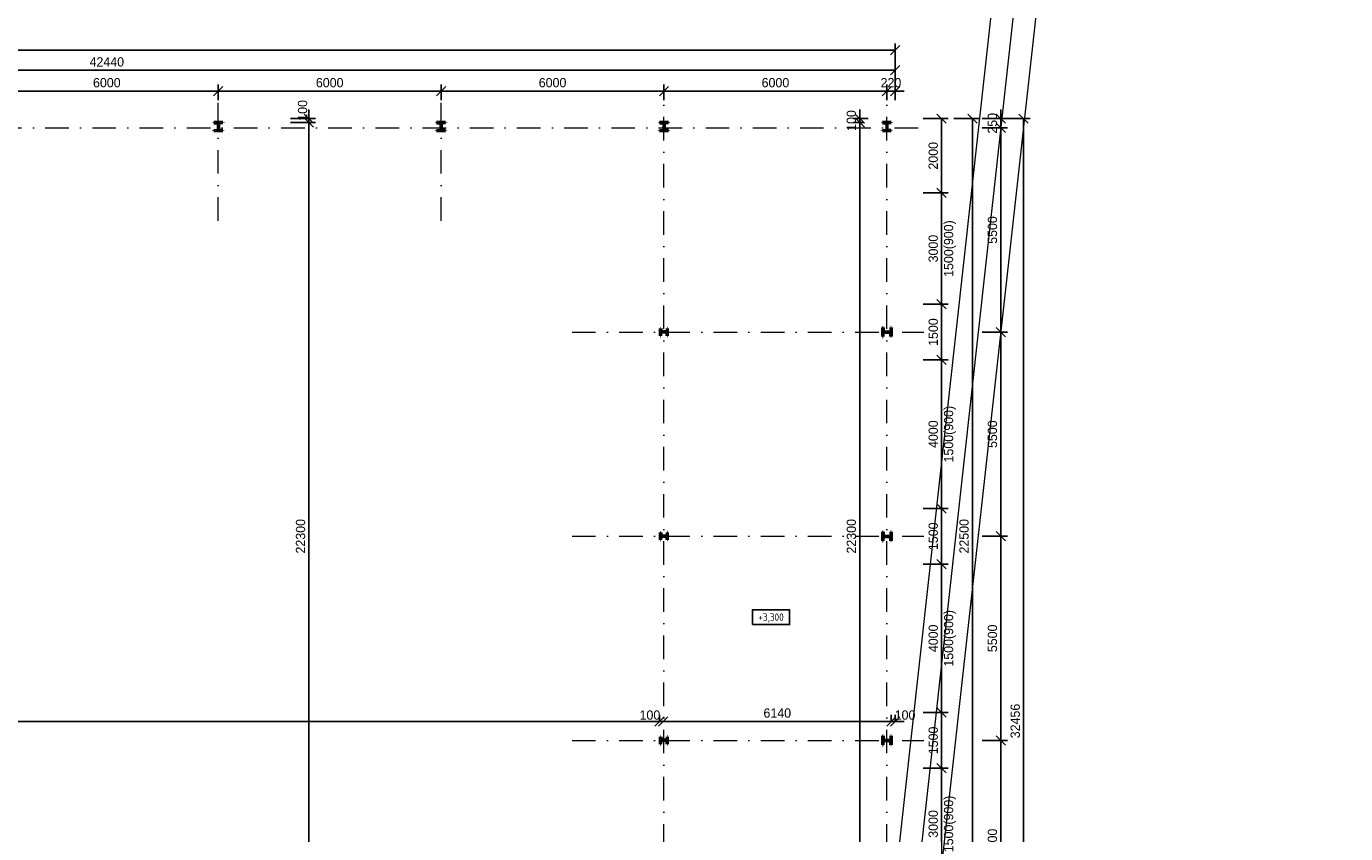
# Model space of a CAD drawing. Header units: millimetres. Extents: x -15255 to 382697, y -199968 to 116742.
# Tile 26 of 40: x 121089 to 156605, y 19189 to 40936. Entities that reach past the tile are written whole.
import ezdxf
from ezdxf.enums import TextEntityAlignment as Align

# ---------------------------------------------------------------- set-up
doc = ezdxf.new("R2010")
doc.units = ezdxf.units.MM
doc.header["$LTSCALE"] = 50
doc.linetypes.add('DASHDOT', pattern=[25.4, 12.7, -6.35, 0, -6.35])
for name, color, linetype, lineweight in [('CKKOTY', 3, 'Continuous', 25), ('CKKOTY_VYS', 3, 'Continuous', 25), ('CKRASTR', 1, 'DASHDOT', 18), ('CSPROFILY_REZY', 4, 'Continuous', 50), ('OstKanDest', 32, '626B', 13)]:
    doc.layers.add(name, color=color, linetype=linetype, lineweight=lineweight)
doc.styles.add('ISO', font='isocp.shx')
doc.linetypes.add('626B', pattern='A,5,-2,5,-5.5,[150,stn.shx,S=0.1,R=0,X=0,Y=0],-5.5,5,-2', length=30)
doc.dimstyles.new('CADKON', dxfattribs={"dimscale": 100, "dimtxt": 2.5, "dimasz": 2.5, "dimexe": 1.8, "dimexo": 5, "dimgap": 1, "dimtad": 1, "dimdec": 0, "dimrnd": 1, "dimtxsty": 'Standard', "dimblk1": 'OBLIQUE', "dimblk2": 'OBLIQUE', "dimsah": 1, "dimcen": 2.5, "dimclrd": 256, "dimadec": 1, "dimazin": 2, "dimtfac": 1, "dimtdec": 0, "dimtix": 1, "dimtmove": 2, "dimatfit": 3, "dimldrblk": 'OPEN30', "dimfxl": 0, "dimtolj": 1, "dimlwd": -1, "dimarcsym": 0})

# ---------------------------------------------------------------- blocks, each defined once
blk = doc.blocks.new('CK_S_EXT_HEAHEA200')
for p, q in [((-100, 95), (100, 95)), ((-100, 95), (-100, 85)), ((-100, 85), (-21.25, 85)), ((-3.25, -67), (-3.25, 67)), ((3.25, -67), (3.25, 67)), ((100, 85), (21.25, 85)), ((100, 95), (100, 85)), ((-100, -95), (-100, -85)), ((-100, -85), (-21.25, -85)), ((-100, -95), (100, -95)), ((100, -85), (21.25, -85)), ((100, -95), (100, -85))]:
    blk.add_line(p, q)
for centre, start, end in [((-21.25, 67), 0, 90), ((21.25, 67), 90, 180), ((-21.25, -67), 270, 0), ((21.25, -67), 180, 270)]:
    blk.add_arc(centre, 18, start, end)
blk = doc.blocks.new('CK_S_EXT_HEAHEA240')
for p, q in [((-120, 115), (120, 115)), ((-120, 115), (-120, 103)), ((-120, 103), (-24.75, 103)), ((-3.75, -82), (-3.75, 82)), ((3.75, -82), (3.75, 82)), ((120, 103), (24.75, 103)), ((120, 115), (120, 103)), ((-120, -115), (-120, -103)), ((-120, -103), (-24.75, -103)), ((-120, -115), (120, -115)), ((120, -103), (24.75, -103)), ((120, -115), (120, -103))]:
    blk.add_line(p, q)
for centre, start, end in [((-24.75, 82), 0, 90), ((24.75, 82), 90, 180), ((-24.75, -82), 270, 0), ((24.75, -82), 180, 270)]:
    blk.add_arc(centre, 21, start, end)
blk = doc.blocks.new('*U11')
at = {"color": 0, "linetype": 'ByBlock', "lineweight": -2}
blk.add_lwpolyline([(-5, -2), (5, -2), (5, 2), (-5, 2), (-5, -2)], dxfattribs=at)
blk = doc.blocks.new('_OBLIQUE')
at = {"color": 0, "linetype": 'ByBlock'}
blk.add_line((-0.5, -0.5), (0.5, 0.5), dxfattribs=at)
blk = doc.blocks.new('*D12')
at = {"layer": 'CKKOTY', "color": 0, "lineweight": -2}
for p, q in [((145229, 38450), (145909, 38450)), ((145229, 36450), (145909, 36450))]:
    blk.add_line(p, q, dxfattribs=at)
at = {"layer": 'CKKOTY'}
blk.add_line((145729, 38450), (145729, 36450), dxfattribs=at)
at = {"layer": 'Defpoints', "color": 0}
for p in [(144475, 38450), (144475, 36450), (145729, 36450)]:
    blk.add_point(p, dxfattribs=at)
at = {"layer": 'CKKOTY', "xscale": 250, "yscale": 250, "zscale": 250}
for p, rotation in [((145729, 38450), 90), ((145729, 36450), 270)]:
    blk.add_blockref('_OBLIQUE', p, dxfattribs=dict(at, rotation=rotation))
at = {"layer": 'CKKOTY', "color": 0, "insert": (145504, 37450), "char_height": 250, "attachment_point": 5, "rotation": 90}
blk.add_mtext('\\A1;2000', dxfattribs=at)
blk = doc.blocks.new('_Open90')
at = {"color": 0, "lineweight": -2}
for p, q in [((0, 0), (-1, 0)), ((-0.5, 0.5), (0, 0)), ((0, 0), (-0.5, -0.5))]:
    blk.add_line(p, q, dxfattribs=at)
blk = doc.blocks.new('*D13')
at = {"layer": 'CKKOTY', "color": 0, "lineweight": -2}
for p, q in [((145229, 33450), (145909, 33450)), ((145229, 31950), (145909, 31950))]:
    blk.add_line(p, q, dxfattribs=at)
at = {"layer": 'CKKOTY'}
blk.add_line((145729, 33450), (145729, 31950), dxfattribs=at)
at = {"layer": 'Defpoints', "color": 0}
for p in [(144475, 33450), (144475, 31950), (145729, 31950)]:
    blk.add_point(p, dxfattribs=at)
at = {"layer": 'CKKOTY', "xscale": 250, "yscale": 250, "zscale": 250}
for p, rotation in [((145729, 33450), 90), ((145729, 31950), 270)]:
    blk.add_blockref('_OBLIQUE', p, dxfattribs=dict(at, rotation=rotation))
at = {"layer": 'CKKOTY', "color": 0, "insert": (145504, 32700), "char_height": 250, "attachment_point": 5, "rotation": 90}
blk.add_mtext('\\A1;1500', dxfattribs=at)
blk = doc.blocks.new('_Open30')
at = {"color": 0, "lineweight": -2}
for p, q in [((-1, 0.27), (0, 0)), ((0, 0), (-1, -0.27)), ((0, 0), (-1, 0))]:
    blk.add_line(p, q, dxfattribs=at)
blk = doc.blocks.new('*D14')
at = {"layer": 'CKKOTY', "color": 0, "lineweight": -2}
for p, q in [((145229, 27950), (145909, 27950)), ((145229, 26450), (145909, 26450))]:
    blk.add_line(p, q, dxfattribs=at)
at = {"layer": 'CKKOTY'}
blk.add_line((145729, 27950), (145729, 26450), dxfattribs=at)
at = {"layer": 'Defpoints', "color": 0}
for p in [(144475, 27950), (144475, 26450), (145729, 26450)]:
    blk.add_point(p, dxfattribs=at)
at = {"layer": 'CKKOTY', "xscale": 250, "yscale": 250, "zscale": 250}
for p, rotation in [((145729, 27950), 90), ((145729, 26450), 270)]:
    blk.add_blockref('_OBLIQUE', p, dxfattribs=dict(at, rotation=rotation))
at = {"layer": 'CKKOTY', "color": 0, "insert": (145504, 27200), "char_height": 250, "attachment_point": 5, "rotation": 90}
blk.add_mtext('\\A1;1500', dxfattribs=at)
blk = doc.blocks.new('*D15')
at = {"layer": 'CKKOTY', "color": 0, "lineweight": -2}
for p, q in [((145229, 22450), (145909, 22450)), ((145229, 20950), (145909, 20950))]:
    blk.add_line(p, q, dxfattribs=at)
at = {"layer": 'CKKOTY'}
blk.add_line((145729, 22450), (145729, 20950), dxfattribs=at)
at = {"layer": 'Defpoints', "color": 0}
for p in [(144475, 22450), (144475, 20950), (145729, 20950)]:
    blk.add_point(p, dxfattribs=at)
at = {"layer": 'CKKOTY', "xscale": 250, "yscale": 250, "zscale": 250}
for p, rotation in [((145729, 22450), 90), ((145729, 20950), 270)]:
    blk.add_blockref('_OBLIQUE', p, dxfattribs=dict(at, rotation=rotation))
at = {"layer": 'CKKOTY', "color": 0, "insert": (145504, 21700), "char_height": 250, "attachment_point": 5, "rotation": 90}
blk.add_mtext('\\A1;1500', dxfattribs=at)
blk = doc.blocks.new('*D21')
at = {"layer": 'CKKOTY', "color": 0, "lineweight": -2}
for p, q in [((145229, 20950), (145909, 20950)), ((145229, 17950), (145909, 17950))]:
    blk.add_line(p, q, dxfattribs=at)
at = {"layer": 'CKKOTY'}
blk.add_line((145729, 20950), (145729, 17950), dxfattribs=at)
at = {"layer": 'Defpoints', "color": 0}
for p in [(144475, 20950), (144475, 17950), (145729, 17950)]:
    blk.add_point(p, dxfattribs=at)
at = {"layer": 'CKKOTY', "xscale": 250, "yscale": 250, "zscale": 250}
for p, rotation in [((145729, 20950), 90), ((145729, 17950), 270)]:
    blk.add_blockref('_OBLIQUE', p, dxfattribs=dict(at, rotation=rotation))
at = {"layer": 'CKKOTY', "color": 0, "char_height": 250, "attachment_point": 5, "rotation": 90}
for s, insert in [('\\A1;1500(900)', (145954, 19450)), ('\\A1;3000', (145504, 19450))]:
    blk.add_mtext(s, dxfattribs=dict(at, insert=insert))
blk = doc.blocks.new('*D22')
at = {"layer": 'CKKOTY', "color": 0, "lineweight": -2}
for p, q in [((145229, 26450), (145909, 26450)), ((145229, 22450), (145909, 22450))]:
    blk.add_line(p, q, dxfattribs=at)
at = {"layer": 'CKKOTY'}
blk.add_line((145729, 26450), (145729, 22450), dxfattribs=at)
at = {"layer": 'Defpoints', "color": 0}
for p in [(144475, 26450), (144475, 22450), (145729, 22450)]:
    blk.add_point(p, dxfattribs=at)
at = {"layer": 'CKKOTY', "xscale": 250, "yscale": 250, "zscale": 250}
for p, rotation in [((145729, 26450), 90), ((145729, 22450), 270)]:
    blk.add_blockref('_OBLIQUE', p, dxfattribs=dict(at, rotation=rotation))
at = {"layer": 'CKKOTY', "color": 0, "char_height": 250, "attachment_point": 5, "rotation": 90}
for s, insert in [('\\A1;1500(900)', (145954, 24450)), ('\\A1;4000', (145504, 24450))]:
    blk.add_mtext(s, dxfattribs=dict(at, insert=insert))
blk = doc.blocks.new('*D23')
at = {"layer": 'CKKOTY', "color": 0, "lineweight": -2}
for p, q in [((145229, 31950), (145909, 31950)), ((145229, 27950), (145909, 27950))]:
    blk.add_line(p, q, dxfattribs=at)
at = {"layer": 'CKKOTY'}
blk.add_line((145729, 31950), (145729, 27950), dxfattribs=at)
at = {"layer": 'Defpoints', "color": 0}
for p in [(144475, 31950), (144475, 27950), (145729, 27950)]:
    blk.add_point(p, dxfattribs=at)
at = {"layer": 'CKKOTY', "xscale": 250, "yscale": 250, "zscale": 250}
for p, rotation in [((145729, 31950), 90), ((145729, 27950), 270)]:
    blk.add_blockref('_OBLIQUE', p, dxfattribs=dict(at, rotation=rotation))
at = {"layer": 'CKKOTY', "color": 0, "char_height": 250, "attachment_point": 5, "rotation": 90}
for s, insert in [('\\A1;1500(900)', (145954, 29950)), ('\\A1;4000', (145504, 29950))]:
    blk.add_mtext(s, dxfattribs=dict(at, insert=insert))
blk = doc.blocks.new('*D24')
at = {"layer": 'CKKOTY', "color": 0, "lineweight": -2}
for p, q in [((145229, 36450), (145909, 36450)), ((145229, 33450), (145909, 33450))]:
    blk.add_line(p, q, dxfattribs=at)
at = {"layer": 'CKKOTY'}
blk.add_line((145729, 36450), (145729, 33450), dxfattribs=at)
at = {"layer": 'Defpoints', "color": 0}
for p in [(144475, 36450), (144475, 33450), (145729, 33450)]:
    blk.add_point(p, dxfattribs=at)
at = {"layer": 'CKKOTY', "xscale": 250, "yscale": 250, "zscale": 250}
for p, rotation in [((145729, 36450), 90), ((145729, 33450), 270)]:
    blk.add_blockref('_OBLIQUE', p, dxfattribs=dict(at, rotation=rotation))
at = {"layer": 'CKKOTY', "color": 0, "char_height": 250, "attachment_point": 5, "rotation": 90}
for s, insert in [('\\A1;1500(900)', (145954, 34950)), ('\\A1;3000', (145504, 34950))]:
    blk.add_mtext(s, dxfattribs=dict(at, insert=insert))
blk = doc.blocks.new('*D25')
at = {"layer": 'CKKOTY', "color": 0, "lineweight": -2}
for p, q in [((146059, 38450), (146739, 38450)), ((146059, 15950), (146739, 15950))]:
    blk.add_line(p, q, dxfattribs=at)
at = {"layer": 'CKKOTY'}
blk.add_line((146559, 38450), (146559, 15950), dxfattribs=at)
at = {"layer": 'Defpoints', "color": 0}
for p in [(144475, 38450), (144475, 15950), (146559, 15950)]:
    blk.add_point(p, dxfattribs=at)
at = {"layer": 'CKKOTY', "xscale": 250, "yscale": 250, "zscale": 250}
for p, rotation in [((146559, 38450), 90), ((146559, 15950), 270)]:
    blk.add_blockref('_OBLIQUE', p, dxfattribs=dict(at, rotation=rotation))
at = {"layer": 'CKKOTY', "color": 0, "insert": (146334, 27200), "char_height": 250, "attachment_point": 5, "rotation": 90}
blk.add_mtext('\\A1;22500', dxfattribs=at)
blk = doc.blocks.new('*D30')
at = {"layer": 'CKKOTY', "color": 0, "lineweight": -2}
for p, q in [((146823, 21700), (147503, 21700)), ((146823, 16200), (147503, 16200))]:
    blk.add_line(p, q, dxfattribs=at)
at = {"layer": 'CKKOTY'}
blk.add_line((147323, 16200), (147323, 21700), dxfattribs=at)
at = {"layer": 'Defpoints', "color": 0}
for p in [(145255, 21700), (147323, 21700), (145255, 16200)]:
    blk.add_point(p, dxfattribs=at)
at = {"layer": 'CKKOTY', "xscale": 250, "yscale": 250, "zscale": 250}
for p, rotation in [((147323, 21700), 90), ((147323, 16200), 270)]:
    blk.add_blockref('_OBLIQUE', p, dxfattribs=dict(at, rotation=rotation))
at = {"layer": 'CKKOTY', "color": 0, "insert": (147098, 18950), "char_height": 250, "attachment_point": 5, "rotation": 90}
blk.add_mtext('\\A1;5500', dxfattribs=at)
blk = doc.blocks.new('*D31')
at = {"layer": 'CKKOTY', "color": 0, "lineweight": -2}
for p, q in [((146823, 27200), (147503, 27200)), ((146823, 21700), (147503, 21700))]:
    blk.add_line(p, q, dxfattribs=at)
at = {"layer": 'CKKOTY'}
blk.add_line((147323, 21700), (147323, 27200), dxfattribs=at)
at = {"layer": 'Defpoints', "color": 0}
for p in [(145255, 27200), (147323, 27200), (145255, 21700)]:
    blk.add_point(p, dxfattribs=at)
at = {"layer": 'CKKOTY', "xscale": 250, "yscale": 250, "zscale": 250}
for p, rotation in [((147323, 27200), 90), ((147323, 21700), 270)]:
    blk.add_blockref('_OBLIQUE', p, dxfattribs=dict(at, rotation=rotation))
at = {"layer": 'CKKOTY', "color": 0, "insert": (147098, 24450), "char_height": 250, "attachment_point": 5, "rotation": 90}
blk.add_mtext('\\A1;5500', dxfattribs=at)
blk = doc.blocks.new('*D32')
at = {"layer": 'CKKOTY', "color": 0, "lineweight": -2}
for p, q in [((146823, 32700), (147503, 32700)), ((146823, 27200), (147503, 27200))]:
    blk.add_line(p, q, dxfattribs=at)
at = {"layer": 'CKKOTY'}
blk.add_line((147323, 27200), (147323, 32700), dxfattribs=at)
at = {"layer": 'Defpoints', "color": 0}
for p in [(145255, 32700), (147323, 32700), (145255, 27200)]:
    blk.add_point(p, dxfattribs=at)
at = {"layer": 'CKKOTY', "xscale": 250, "yscale": 250, "zscale": 250}
for p, rotation in [((147323, 32700), 90), ((147323, 27200), 270)]:
    blk.add_blockref('_OBLIQUE', p, dxfattribs=dict(at, rotation=rotation))
at = {"layer": 'CKKOTY', "color": 0, "insert": (147098, 29950), "char_height": 250, "attachment_point": 5, "rotation": 90}
blk.add_mtext('\\A1;5500', dxfattribs=at)
blk = doc.blocks.new('*D33')
at = {"layer": 'CKKOTY', "color": 0, "lineweight": -2}
for p, q in [((146823, 38200), (147503, 38200)), ((146823, 32700), (147503, 32700))]:
    blk.add_line(p, q, dxfattribs=at)
at = {"layer": 'CKKOTY'}
blk.add_line((147323, 32700), (147323, 38200), dxfattribs=at)
at = {"layer": 'Defpoints', "color": 0}
for p in [(145255, 38200), (147323, 38200), (145255, 32700)]:
    blk.add_point(p, dxfattribs=at)
at = {"layer": 'CKKOTY', "xscale": 250, "yscale": 250, "zscale": 250}
for p, rotation in [((147323, 38200), 90), ((147323, 32700), 270)]:
    blk.add_blockref('_OBLIQUE', p, dxfattribs=dict(at, rotation=rotation))
at = {"layer": 'CKKOTY', "color": 0, "insert": (147098, 35450), "char_height": 250, "attachment_point": 5, "rotation": 90}
blk.add_mtext('\\A1;5500', dxfattribs=at)
blk = doc.blocks.new('*D34')
at = {"layer": 'CKKOTY', "color": 0, "lineweight": -2}
for p, q in [((146823, 38450), (147503, 38450)), ((146823, 38200), (147503, 38200))]:
    blk.add_line(p, q, dxfattribs=at)
at = {"layer": 'CKKOTY'}
for p, q in [((147323, 38450), (147323, 38700)), ((147323, 38200), (147323, 38450)), ((147323, 38200), (147323, 37950))]:
    blk.add_line(p, q, dxfattribs=at)
at = {"layer": 'Defpoints', "color": 0}
for p in [(144475, 38450), (147323, 38450), (145255, 38200)]:
    blk.add_point(p, dxfattribs=at)
at = {"layer": 'CKKOTY', "xscale": 250, "yscale": 250, "zscale": 250}
for p, rotation in [((147323, 38450), 270), ((147323, 38200), 90)]:
    blk.add_blockref('_OBLIQUE', p, dxfattribs=dict(at, rotation=rotation))
at = {"layer": 'CKKOTY', "color": 0, "insert": (147098, 38325), "char_height": 250, "attachment_point": 5, "rotation": 90}
blk.add_mtext('\\A1;250', dxfattribs=at)
blk = doc.blocks.new('*D35')
at = {"layer": 'CKKOTY', "color": 0, "lineweight": -2}
for p, q in [((147437, 38450), (148117, 38450)), ((147437, 5995), (148117, 5995))]:
    blk.add_line(p, q, dxfattribs=at)
at = {"layer": 'CKKOTY'}
blk.add_line((147937, 38450), (147937, 5995), dxfattribs=at)
at = {"layer": 'Defpoints', "color": 0}
for p in [(144475, 38450), (144475, 5995), (147937, 5995)]:
    blk.add_point(p, dxfattribs=at)
at = {"layer": 'CKKOTY', "xscale": 250, "yscale": 250, "zscale": 250}
for p, rotation in [((147937, 38450), 90), ((147937, 5995), 270)]:
    blk.add_blockref('_OBLIQUE', p, dxfattribs=dict(at, rotation=rotation))
at = {"layer": 'CKKOTY', "color": 0, "insert": (147712, 22223), "char_height": 250, "attachment_point": 5, "rotation": 90}
blk.add_mtext('\\A1;32456', dxfattribs=at)
blk = doc.blocks.new('*D69')
at = {"layer": 'CKKOTY', "color": 0, "lineweight": -2}
for p, q in [((143635, 38350), (143344, 38350)), ((143635, 16050), (143344, 16050))]:
    blk.add_line(p, q, dxfattribs=at)
at = {"layer": 'CKKOTY'}
blk.add_line((143524, 16050), (143524, 38350), dxfattribs=at)
at = {"layer": 'Defpoints', "color": 0}
for p in [(143524, 38350), (144135, 38350), (144135, 16050)]:
    blk.add_point(p, dxfattribs=at)
at = {"layer": 'CKKOTY', "xscale": 250, "yscale": 250, "zscale": 250}
for p, rotation in [((143524, 38350), 90), ((143524, 16050), 270)]:
    blk.add_blockref('_OBLIQUE', p, dxfattribs=dict(at, rotation=rotation))
at = {"layer": 'CKKOTY', "color": 0, "insert": (143299, 27200), "char_height": 250, "attachment_point": 5, "rotation": 90}
blk.add_mtext('\\A1;22300', dxfattribs=at)
blk = doc.blocks.new('*D70')
at = {"layer": 'CKKOTY', "color": 0, "lineweight": -2}
for p, q in [((143755, 38450), (143344, 38450)), ((143635, 38350), (143344, 38350))]:
    blk.add_line(p, q, dxfattribs=at)
at = {"layer": 'CKKOTY'}
for p, q in [((143524, 38450), (143524, 38700)), ((143524, 38350), (143524, 38450)), ((143524, 38350), (143524, 38100))]:
    blk.add_line(p, q, dxfattribs=at)
at = {"layer": 'Defpoints', "color": 0}
for p in [(143524, 38450), (144255, 38450), (144135, 38350)]:
    blk.add_point(p, dxfattribs=at)
at = {"layer": 'CKKOTY', "xscale": 250, "yscale": 250, "zscale": 250}
for p, rotation in [((143524, 38450), 270), ((143524, 38350), 90)]:
    blk.add_blockref('_OBLIQUE', p, dxfattribs=dict(at, rotation=rotation))
at = {"layer": 'CKKOTY', "color": 0, "insert": (143299, 38400), "char_height": 250, "attachment_point": 5, "rotation": 90}
blk.add_mtext('\\A1;100', dxfattribs=at)
blk = doc.blocks.new('*D76')
at = {"layer": 'CKKOTY', "color": 0, "lineweight": -2}
for p, q in [((128196, 38350), (128876, 38350)), ((128696, 16050), (128516, 16050))]:
    blk.add_line(p, q, dxfattribs=at)
at = {"layer": 'CKKOTY'}
blk.add_line((128696, 16050), (128696, 38350), dxfattribs=at)
at = {"layer": 'Defpoints', "color": 0}
for p in [(126375, 38350), (128696, 38350), (128696, 16050)]:
    blk.add_point(p, dxfattribs=at)
at = {"layer": 'CKKOTY', "xscale": 250, "yscale": 250, "zscale": 250}
for p, rotation in [((128696, 38350), 90), ((128696, 16050), 270)]:
    blk.add_blockref('_OBLIQUE', p, dxfattribs=dict(at, rotation=rotation))
at = {"layer": 'CKKOTY', "color": 0, "insert": (128471, 27200), "char_height": 250, "attachment_point": 5, "rotation": 90}
blk.add_mtext('\\A1;22300', dxfattribs=at)
blk = doc.blocks.new('*D77')
at = {"layer": 'CKKOTY', "color": 0, "lineweight": -2}
for p, q in [((128196, 38450), (128876, 38450)), ((128196, 38350), (128876, 38350))]:
    blk.add_line(p, q, dxfattribs=at)
at = {"layer": 'CKKOTY'}
for p, q in [((128696, 38450), (128696, 38700)), ((128696, 38350), (128696, 38450)), ((128696, 38350), (128696, 38100))]:
    blk.add_line(p, q, dxfattribs=at)
at = {"layer": 'Defpoints', "color": 0}
for p in [(126255, 38450), (128696, 38450), (126375, 38350)]:
    blk.add_point(p, dxfattribs=at)
at = {"layer": 'CKKOTY', "xscale": 250, "yscale": 250, "zscale": 250}
for p, rotation in [((128696, 38450), 270), ((128696, 38350), 90)]:
    blk.add_blockref('_OBLIQUE', p, dxfattribs=dict(at, rotation=rotation))
at = {"layer": 'CKKOTY', "color": 0, "insert": (128526, 38673), "char_height": 250, "attachment_point": 5, "rotation": 90}
blk.add_mtext('\\A1;100', dxfattribs=at)
blk = doc.blocks.new('*D119')
at = {"layer": 'CKKOTY'}
for p, q in [((144255, 39193), (144005, 39193)), ((144475, 39193), (144255, 39193)), ((144475, 39193), (144725, 39193))]:
    blk.add_line(p, q, dxfattribs=at)
at = {"layer": 'CKKOTY', "color": 0, "lineweight": -2}
for p, q in [((144255, 38950), (144255, 39373)), ((144475, 38950), (144475, 39373))]:
    blk.add_line(p, q, dxfattribs=at)
at = {"layer": 'Defpoints', "color": 0}
for p in [(144255, 39193), (144255, 38450), (144475, 38450)]:
    blk.add_point(p, dxfattribs=at)
at = {"layer": 'CKKOTY', "xscale": 250, "yscale": 250, "zscale": 250}
blk.add_blockref('_OBLIQUE', (144255, 39193), dxfattribs=at)
at = {"layer": 'CKKOTY', "xscale": 250, "yscale": 250, "zscale": 250, "rotation": 180}
blk.add_blockref('_OBLIQUE', (144475, 39193), dxfattribs=at)
at = {"layer": 'CKKOTY', "color": 0, "insert": (144365, 39418), "char_height": 250, "attachment_point": 5}
blk.add_mtext('\\A1;220', dxfattribs=at)
blk = doc.blocks.new('*D120')
at = {"layer": 'CKKOTY', "color": 0, "lineweight": -2}
for p, q in [((138255, 38950), (138255, 39373)), ((144255, 38950), (144255, 39373))]:
    blk.add_line(p, q, dxfattribs=at)
at = {"layer": 'CKKOTY'}
blk.add_line((144255, 39193), (138255, 39193), dxfattribs=at)
at = {"layer": 'Defpoints', "color": 0}
for p in [(138255, 39193), (138255, 38450), (144255, 38450)]:
    blk.add_point(p, dxfattribs=at)
at = {"layer": 'CKKOTY', "xscale": 250, "yscale": 250, "zscale": 250, "rotation": 180}
blk.add_blockref('_OBLIQUE', (138255, 39193), dxfattribs=at)
at = {"layer": 'CKKOTY', "xscale": 250, "yscale": 250, "zscale": 250}
blk.add_blockref('_OBLIQUE', (144255, 39193), dxfattribs=at)
at = {"layer": 'CKKOTY', "color": 0, "insert": (141255, 39418), "char_height": 250, "attachment_point": 5}
blk.add_mtext('\\A1;6000', dxfattribs=at)
blk = doc.blocks.new('*D121')
at = {"layer": 'CKKOTY', "color": 0, "lineweight": -2}
for p, q in [((132255, 38950), (132255, 39373)), ((138255, 38950), (138255, 39373))]:
    blk.add_line(p, q, dxfattribs=at)
at = {"layer": 'CKKOTY'}
blk.add_line((138255, 39193), (132255, 39193), dxfattribs=at)
at = {"layer": 'Defpoints', "color": 0}
for p in [(132255, 39193), (132255, 38450), (138255, 38450)]:
    blk.add_point(p, dxfattribs=at)
at = {"layer": 'CKKOTY', "xscale": 250, "yscale": 250, "zscale": 250, "rotation": 180}
blk.add_blockref('_OBLIQUE', (132255, 39193), dxfattribs=at)
at = {"layer": 'CKKOTY', "xscale": 250, "yscale": 250, "zscale": 250}
blk.add_blockref('_OBLIQUE', (138255, 39193), dxfattribs=at)
at = {"layer": 'CKKOTY', "color": 0, "insert": (135255, 39418), "char_height": 250, "attachment_point": 5}
blk.add_mtext('\\A1;6000', dxfattribs=at)
blk = doc.blocks.new('*D122')
at = {"layer": 'CKKOTY', "color": 0, "lineweight": -2}
for p, q in [((126255, 38950), (126255, 39373)), ((132255, 38950), (132255, 39373))]:
    blk.add_line(p, q, dxfattribs=at)
at = {"layer": 'CKKOTY'}
blk.add_line((132255, 39193), (126255, 39193), dxfattribs=at)
at = {"layer": 'Defpoints', "color": 0}
for p in [(126255, 39193), (126255, 38450), (132255, 38450)]:
    blk.add_point(p, dxfattribs=at)
at = {"layer": 'CKKOTY', "xscale": 250, "yscale": 250, "zscale": 250, "rotation": 180}
blk.add_blockref('_OBLIQUE', (126255, 39193), dxfattribs=at)
at = {"layer": 'CKKOTY', "xscale": 250, "yscale": 250, "zscale": 250}
blk.add_blockref('_OBLIQUE', (132255, 39193), dxfattribs=at)
at = {"layer": 'CKKOTY', "color": 0, "insert": (129255, 39418), "char_height": 250, "attachment_point": 5}
blk.add_mtext('\\A1;6000', dxfattribs=at)
blk = doc.blocks.new('*D123')
at = {"layer": 'CKKOTY', "color": 0, "lineweight": -2}
for p, q in [((120255, 38950), (120255, 39373)), ((126255, 38950), (126255, 39373))]:
    blk.add_line(p, q, dxfattribs=at)
at = {"layer": 'CKKOTY'}
blk.add_line((126255, 39193), (120255, 39193), dxfattribs=at)
at = {"layer": 'Defpoints', "color": 0}
for p in [(120255, 39193), (120255, 38450), (126255, 38450)]:
    blk.add_point(p, dxfattribs=at)
at = {"layer": 'CKKOTY', "xscale": 250, "yscale": 250, "zscale": 250, "rotation": 180}
blk.add_blockref('_OBLIQUE', (120255, 39193), dxfattribs=at)
at = {"layer": 'CKKOTY', "xscale": 250, "yscale": 250, "zscale": 250}
blk.add_blockref('_OBLIQUE', (126255, 39193), dxfattribs=at)
at = {"layer": 'CKKOTY', "color": 0, "insert": (123255, 39418), "char_height": 250, "attachment_point": 5}
blk.add_mtext('\\A1;6000', dxfattribs=at)
blk = doc.blocks.new('*D130')
at = {"layer": 'CKKOTY', "color": 0, "lineweight": -2}
for p, q in [((92455, 39794), (92455, 40474)), ((144475, 39794), (144475, 40474))]:
    blk.add_line(p, q, dxfattribs=at)
at = {"layer": 'CKKOTY'}
blk.add_line((92455, 40294), (144475, 40294), dxfattribs=at)
at = {"layer": 'Defpoints', "color": 0}
for p in [(144475, 40294), (92455, 38450), (144475, 38450)]:
    blk.add_point(p, dxfattribs=at)
at = {"layer": 'CKKOTY', "xscale": 250, "yscale": 250, "zscale": 250, "rotation": 180}
blk.add_blockref('_OBLIQUE', (92455, 40294), dxfattribs=at)
at = {"layer": 'CKKOTY', "xscale": 250, "yscale": 250, "zscale": 250}
blk.add_blockref('_OBLIQUE', (144475, 40294), dxfattribs=at)
at = {"layer": 'CKKOTY', "color": 0, "insert": (118465, 40519), "char_height": 250, "attachment_point": 5}
blk.add_mtext('\\A1;52020', dxfattribs=at)
blk = doc.blocks.new('*D131')
at = {"layer": 'CKKOTY', "color": 0, "lineweight": -2}
for p, q in [((102035, 39253), (102035, 39933)), ((144475, 39253), (144475, 39933))]:
    blk.add_line(p, q, dxfattribs=at)
at = {"layer": 'CKKOTY'}
blk.add_line((144475, 39753), (102035, 39753), dxfattribs=at)
at = {"layer": 'Defpoints', "color": 0}
for p in [(102035, 39753), (102035, 38450), (144475, 38450)]:
    blk.add_point(p, dxfattribs=at)
at = {"layer": 'CKKOTY', "xscale": 250, "yscale": 250, "zscale": 250, "rotation": 180}
blk.add_blockref('_OBLIQUE', (102035, 39753), dxfattribs=at)
at = {"layer": 'CKKOTY', "xscale": 250, "yscale": 250, "zscale": 250}
blk.add_blockref('_OBLIQUE', (144475, 39753), dxfattribs=at)
at = {"layer": 'CKKOTY', "color": 0, "insert": (123255, 39978), "char_height": 250, "attachment_point": 5}
blk.add_mtext('\\A1;42440', dxfattribs=at)
blk = doc.blocks.new('*D140')
at = {"layer": 'CKKOTY', "color": 0, "lineweight": -2}
for p, q in [((144375, 22204), (144375, 22392)), ((144475, 22200), (144475, 22392))]:
    blk.add_line(p, q, dxfattribs=at)
at = {"layer": 'CKKOTY'}
for p, q in [((144375, 22212), (144125, 22212)), ((144375, 22212), (144475, 22212)), ((144475, 22212), (144725, 22212))]:
    blk.add_line(p, q, dxfattribs=at)
at = {"layer": 'Defpoints', "color": 0}
for p in [(144475, 22212), (144375, 21704), (144475, 21700)]:
    blk.add_point(p, dxfattribs=at)
at = {"layer": 'CKKOTY', "xscale": 250, "yscale": 250, "zscale": 250}
blk.add_blockref('_OBLIQUE', (144375, 22212), dxfattribs=at)
at = {"layer": 'CKKOTY', "xscale": 250, "yscale": 250, "zscale": 250, "rotation": 180}
blk.add_blockref('_OBLIQUE', (144475, 22212), dxfattribs=at)
at = {"layer": 'CKKOTY', "color": 0, "insert": (144744, 22382), "char_height": 250, "attachment_point": 5}
blk.add_mtext('\\A1;100', dxfattribs=at)
blk = doc.blocks.new('*D141')
at = {"layer": 'CKKOTY', "color": 0, "lineweight": -2}
blk.add_line((144375, 22204), (144375, 22392), dxfattribs=at)
at = {"layer": 'CKKOTY'}
blk.add_line((138235, 22212), (144375, 22212), dxfattribs=at)
at = {"layer": 'Defpoints', "color": 0}
for p in [(144375, 22212), (138235, 21704), (144375, 21704)]:
    blk.add_point(p, dxfattribs=at)
at = {"layer": 'CKKOTY', "xscale": 250, "yscale": 250, "zscale": 250, "rotation": 180}
blk.add_blockref('_OBLIQUE', (138235, 22212), dxfattribs=at)
at = {"layer": 'CKKOTY', "xscale": 250, "yscale": 250, "zscale": 250}
blk.add_blockref('_OBLIQUE', (144375, 22212), dxfattribs=at)
at = {"layer": 'CKKOTY', "color": 0, "insert": (141305, 22437), "char_height": 250, "attachment_point": 5}
blk.add_mtext('\\A1;6140', dxfattribs=at)
blk = doc.blocks.new('*D142')
at = {"layer": 'CKKOTY'}
for p, q in [((138135, 22212), (137885, 22212)), ((138235, 22212), (138135, 22212)), ((138235, 22212), (138485, 22212))]:
    blk.add_line(p, q, dxfattribs=at)
at = {"layer": 'Defpoints', "color": 0}
for p in [(138135, 22212), (138135, 21796), (138235, 21704)]:
    blk.add_point(p, dxfattribs=at)
at = {"layer": 'CKKOTY', "xscale": 250, "yscale": 250, "zscale": 250}
blk.add_blockref('_OBLIQUE', (138135, 22212), dxfattribs=at)
at = {"layer": 'CKKOTY', "xscale": 250, "yscale": 250, "zscale": 250, "rotation": 180}
blk.add_blockref('_OBLIQUE', (138235, 22212), dxfattribs=at)
at = {"layer": 'CKKOTY', "color": 0, "insert": (137876, 22382), "char_height": 250, "attachment_point": 5}
blk.add_mtext('\\A1;100', dxfattribs=at)
blk = doc.blocks.new('*D143')
at = {"layer": 'CKKOTY', "color": 0, "lineweight": -2}
for p, q in [((102135, 22212), (102135, 22392)), ((138135, 22212), (138135, 22392))]:
    blk.add_line(p, q, dxfattribs=at)
at = {"layer": 'CKKOTY'}
blk.add_line((138135, 22212), (102135, 22212), dxfattribs=at)
at = {"layer": 'Defpoints', "color": 0}
for p in [(102135, 22212), (102135, 21796), (138135, 21796)]:
    blk.add_point(p, dxfattribs=at)
at = {"layer": 'CKKOTY', "xscale": 250, "yscale": 250, "zscale": 250, "rotation": 180}
blk.add_blockref('_OBLIQUE', (102135, 22212), dxfattribs=at)
at = {"layer": 'CKKOTY', "xscale": 250, "yscale": 250, "zscale": 250}
blk.add_blockref('_OBLIQUE', (138135, 22212), dxfattribs=at)
at = {"layer": 'CKKOTY', "color": 0, "insert": (120135, 22437), "char_height": 250, "attachment_point": 5}
blk.add_mtext('\\A1;36000', dxfattribs=at)

msp = doc.modelspace()

# ---------------------------------------------------------------- linework, layer by layer
at = {"layer": 'CKRASTR'}
for p, q in [((126254.6, 35700.4), (126254.6, 39200.4)), ((132254.6, 35700.4), (132254.6, 39200.4)), ((138254.6, 2301.2), (138254.6, 39200.4)), ((144254.6, 2301.2), (144254.6, 39200.4)), ((89843.9, 38200.4), (145254.6, 38200.4)), ((135779.7, 32700.4), (145254.6, 32700.4)), ((135779.7, 27200.4), (145254.6, 27200.4)), ((135779.7, 21700.4), (145254.6, 21700.4))]:
    msp.add_line(p, q, dxfattribs=at)
at = {"layer": 'OstKanDest'}
for p, q in [((134220.9, -74929.1), (155412.4, 116741.5)), ((134817.3, -74995.1), (156008.8, 116675.6)), ((135413.6, -75061), (156605.1, 116609.6))]:
    msp.add_line(p, q, dxfattribs=at)

# ---------------------------------------------------------------- block references
at = {"layer": 'CKKOTY_VYS'}
ref = msp.add_blockref('*U11', (141136.6, 25021.5), dxfattribs=dict(at, xscale=100, yscale=100, zscale=100))
ref.add_attrib('Výška', '+3,300', dxfattribs={"layer": '0', "color": 0, "linetype": 'ByBlock', "lineweight": -2, "height": 200, "style": 'ISO'}).set_placement((141136.6, 25021.5), align=Align.MIDDLE_CENTER)
at = {"layer": 'CSPROFILY_REZY'}
for name, p, rotation in [('CK_S_EXT_HEAHEA240', (126254.6, 38235.4), 180), ('CK_S_EXT_HEAHEA240', (132254.6, 38235.4), 180), ('CK_S_EXT_HEAHEA240', (138254.6, 38235.4), 180), ('CK_S_EXT_HEAHEA240', (144254.6, 38235.4), 180), ('CK_S_EXT_HEAHEA200', (138254.6, 32700.4), 90), ('CK_S_EXT_HEAHEA240', (144254.6, 32700.4), 270), ('CK_S_EXT_HEAHEA200', (138254.6, 27200.4), 90), ('CK_S_EXT_HEAHEA240', (144254.6, 27200.4), 270), ('CK_S_EXT_HEAHEA200', (138254.6, 21700.4), 90), ('CK_S_EXT_HEAHEA240', (144254.6, 21700.4), 270)]:
    msp.add_blockref(name, p, dxfattribs=dict(at, rotation=rotation))

# ---------------------------------------------------------------- dimensions: what is measured, and where the dimension line sits
at = {"layer": 'CKKOTY'}
for base, p1, p2, override, picture, middle in [((144474.6, 40294.2), (92454.6, 38450.4), (144474.6, 38450.4), {"dimldrblk": 'Open90'}, '*D130', (118464.6, 40519.2)), ((102034.6, 39752.6), (144474.6, 38450.4), (102034.6, 38450.4), {"dimldrblk": 'Open90'}, '*D131', (123254.6, 39977.6)), ((120254.6, 39193.3), (126254.6, 38450.4), (120254.6, 38450.4), {"dimtmove": 2}, '*D123', (123254.6, 39418.3)), ((126254.6, 39193.3), (132254.6, 38450.4), (126254.6, 38450.4), {"dimtmove": 2}, '*D122', (129254.6, 39418.3)), ((132254.6, 39193.3), (138254.6, 38450.4), (132254.6, 38450.4), {"dimtmove": 2}, '*D121', (135254.6, 39418.3)), ((138254.6, 39193.3), (144254.6, 38450.4), (138254.6, 38450.4), {"dimtmove": 2}, '*D120', (141254.6, 39418.3)), ((144254.6, 39193.3), (144474.6, 38450.4), (144254.6, 38450.4), {"dimldrblk": 'Open90'}, '*D119', (144364.6, 39418.3)), ((102134.6, 22211.7), (138134.6, 21795.6), (102134.6, 21795.6), {"dimldrblk": 'Open90'}, '*D143', (120134.6, 22436.7)), ((144374.6, 22211.7), (138234.6, 21703.7), (144374.6, 21703.7), {"dimdle": 0, "dimse1": 1}, '*D141', (141304.6, 22436.7))]:
    dim = msp.add_linear_dim(base=base, p1=p1, p2=p2, dimstyle='CADKON', override=override, dxfattribs=at)
    dim.commit()
    dim.dimension.update_dxf_attribs({"geometry": picture, "text_midpoint": middle})
dim = msp.add_linear_dim(base=(128696.2, 38450.4), p1=(126374.6, 38350.4), p2=(126254.6, 38450.4), angle=90, dimstyle='CADKON', override={"dimtmove": 2}, dxfattribs=at)
dim.commit()
dim.dimension.update_dxf_attribs({"geometry": '*D77', "text_midpoint": (128526.2, 38672.9), "dimtype": 160})
for base, p1, p2, override, picture, middle in [((128696.2, 38350.4), (128696.2, 16050.4), (126374.6, 38350.4), {"dimtmove": 2}, '*D76', (128471.2, 27200.4)), ((143524.3, 38450.4), (144134.6, 38350.4), (144254.6, 38450.4), {"dimtmove": 2}, '*D70', (143299.3, 38400.4)), ((143524.3, 38350.4), (144134.6, 16050.4), (144134.6, 38350.4), {"dimtmove": 2}, '*D69', (143299.3, 27200.4)), ((147322.9, 38450.4), (145254.6, 38200.4), (144474.6, 38450.4), {"dimtmove": 2}, '*D34', (147097.9, 38325.4)), ((145728.8, 36450.4), (144474.6, 38450.4), (144474.6, 36450.4), {"dimldrblk": 'Open90'}, '*D12', (145503.8, 37450.4)), ((146559.4, 15950.4), (144474.6, 38450.4), (144474.6, 15950.4), {"dimldrblk": 'Open90'}, '*D25', (146334.4, 27200.4)), ((147936.601276, 5994.904241), (144474.57298, 38450.404241), (144474.57298, 5994.904241), {"dimldrblk": 'Open90'}, '*D35', (147711.601276, 22222.654241)), ((147322.9, 38200.4), (145254.6, 32700.4), (145254.6, 38200.4), {"dimtmove": 2}, '*D33', (147097.9, 35450.4)), ((145728.8, 31950.4), (144474.6, 33450.4), (144474.6, 31950.4), {"dimtmove": 2}, '*D13', (145503.8, 32700.4)), ((147322.9, 32700.4), (145254.6, 27200.4), (145254.6, 32700.4), {"dimtmove": 2}, '*D32', (147097.9, 29950.4)), ((145728.8, 26450.4), (144474.6, 27950.4), (144474.6, 26450.4), {"dimtmove": 2}, '*D14', (145503.8, 27200.4)), ((147322.9, 27200.4), (145254.6, 21700.4), (145254.6, 27200.4), {"dimtmove": 2}, '*D31', (147097.9, 24450.4)), ((145728.8, 20950.4), (144474.6, 22450.4), (144474.6, 20950.4), {"dimtmove": 2}, '*D15', (145503.8, 21700.4)), ((147322.9, 21700.4), (145254.6, 16200.4), (145254.6, 21700.4), {"dimtmove": 2}, '*D30', (147097.9, 18950.4))]:
    dim = msp.add_linear_dim(base=base, p1=p1, p2=p2, angle=90, dimstyle='CADKON', override=override, dxfattribs=at)
    dim.commit()
    dim.dimension.update_dxf_attribs({"geometry": picture, "text_midpoint": middle})
for base, p1, p2, picture, middle in [((145728.8, 33450.4), (144474.6, 36450.4), (144474.6, 33450.4), '*D24', (145728.8, 34950.4)), ((145728.8, 27950.4), (144474.6, 31950.4), (144474.6, 27950.4), '*D23', (145728.8, 29950.4)), ((145728.8, 22450.4), (144474.6, 26450.4), (144474.6, 22450.4), '*D22', (145728.8, 24450.4)), ((145728.8, 17950.4), (144474.6, 20950.4), (144474.6, 17950.4), '*D21', (145728.8, 19450.4))]:
    dim = msp.add_linear_dim(base=base, p1=p1, p2=p2, angle=90, text='<>\\X1500(900)', dimstyle='CADKON', override={"dimtmove": 2}, dxfattribs=at)
    dim.commit()
    dim.dimension.update_dxf_attribs({"geometry": picture, "text_midpoint": middle})
for base, p1, p2, override, picture, middle in [((138134.6, 22211.7), (138234.6, 21703.7), (138134.6, 21795.6), {"dimdle": 0, "dimse1": 1, "dimse2": 1, "dimtmove": 2}, '*D142', (137875.5, 22381.7)), ((144474.6, 22211.7), (144374.6, 21703.7), (144474.6, 21700.4), {"dimtmove": 2}, '*D140', (144743.7, 22381.7))]:
    dim = msp.add_linear_dim(base=base, p1=p1, p2=p2, dimstyle='CADKON', override=override, dxfattribs=at)
    dim.commit()
    dim.dimension.update_dxf_attribs({"geometry": picture, "text_midpoint": middle, "dimtype": 160})

doc.saveas('drawing.dxf')
